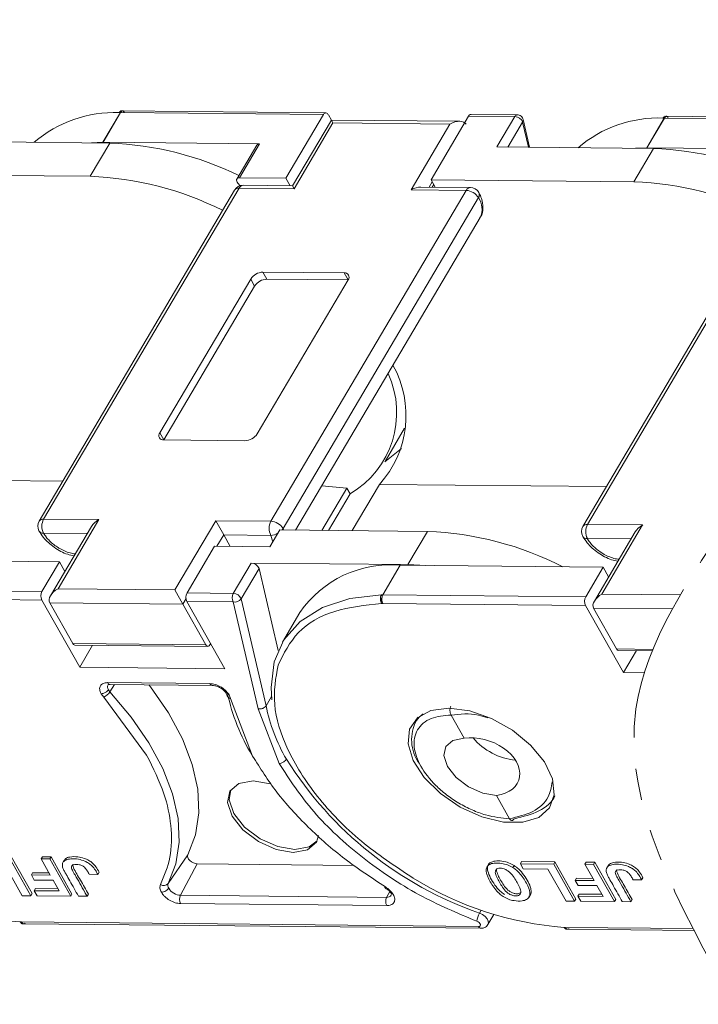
# Model space of a CAD drawing. Header units: millimetres. Extents: x 2978 to 3606, y -417 to 23.
# Tile 24 of 28: x 3385 to 3419, y -95 to -46. Entities that reach past the tile are written whole.
import ezdxf

# ---------------------------------------------------------------- set-up
doc = ezdxf.new("R2010")
doc.units = ezdxf.units.MM
doc.linetypes.add('PHANTOM2', pattern=[31.75, 15.875, -3.175, 3.175, -3.175, 3.175, -3.175])

msp = doc.modelspace()

# ---------------------------------------------------------------- linework, layer by layer
at = {"color": 7, "linetype": 'Continuous', "lineweight": 15}
for p, q in [((3389.43, -51.828), (3390.311, -50.336)), ((3389.439, -51.828), (3390.32, -50.336)), ((3390.307, -50.336), (3390.247, -50.336)), ((3390.371, -50.273), (3390.32, -50.336)), ((3390.32, -50.336), (3400.522, -50.438)), ((3400.647, -50.35), (3390.337, -50.248)), ((3400.522, -50.438), (3398.634, -53.634)), ((3400.77, -50.44), (3400.921, -50.709)), ((3410.274, -50.446), (3407.947, -50.423)), ((3400.921, -50.708), (3398.969, -54.012)), ((3399.052, -54.159), (3401.004, -50.855)), ((3407.377, -50.772), (3400.921, -50.708)), ((3401.004, -50.855), (3400.921, -50.708)), ((3401.004, -50.855), (3406.883, -50.914)), ((3406.883, -50.914), (3404.931, -54.218)), ((3405.934, -53.706), (3407.822, -50.51)), ((3407.822, -50.51), (3410.15, -50.533)), ((3410.15, -50.533), (3409.248, -52.06)), ((3409.802, -52.065), (3410.543, -50.811)), ((3410.543, -50.811), (3410.838, -52.076)), ((3410.892, -52.076), (3410.566, -50.68)), ((3416.78, -52.1), (3417.662, -50.608)), ((3416.79, -52.1), (3417.671, -50.608)), ((3417.657, -50.608), (3417.597, -50.608)), ((3417.721, -50.545), (3417.671, -50.608)), ((3417.671, -50.608), (3423.866, -50.67)), ((3423.822, -50.581), (3417.687, -50.52)), ((3381.897, -51.788), (3389.776, -51.866)), ((3389.776, -51.866), (3388.79, -53.536)), ((3388.862, -51.857), (3389.43, -51.828)), ((3389.439, -51.828), (3397.314, -51.906)), ((3396.307, -53.61), (3397.314, -51.906)), ((3397.174, -51.967), (3396.167, -53.672)), ((3409.248, -52.06), (3417.127, -52.138)), ((3417.127, -52.138), (3416.14, -53.808)), ((3416.212, -52.129), (3416.78, -52.1)), ((3416.79, -52.1), (3424.664, -52.178)), ((3388.79, -53.536), (3378.583, -53.434)), ((3396.335, -54.008), (3396.224, -53.883)), ((3398.634, -53.634), (3396.307, -53.61)), ((3398.847, -54.011), (3398.634, -53.634)), ((3405.833, -54.08), (3405.993, -53.81)), ((3405.934, -53.706), (3406.147, -54.083)), ((3416.14, -53.808), (3405.934, -53.706)), ((3396.047, -54.233), (3386.222, -70.862)), ((3386.452, -70.761), (3396.277, -54.132)), ((3396.277, -54.132), (3399.052, -54.159)), ((3398.969, -54.012), (3396.482, -53.987)), ((3407.707, -54.245), (3397.882, -70.874)), ((3399.052, -54.159), (3398.969, -54.012)), ((3404.931, -54.218), (3407.707, -54.245)), ((3407.912, -54.101), (3405.425, -54.076)), ((3405.996, -54.082), (3406.073, -53.952)), ((3413.802, -71.033), (3423.627, -54.404)), ((3408.315, -54.605), (3398.491, -71.234)), ((3423.397, -54.505), (3413.572, -71.134)), ((3399.123, -71.316), (3408.405, -55.606)), ((3401.562, -58.391), (3397.479, -58.351)), ((3397.479, -58.351), (3397.68, -58.706)), ((3401.562, -58.391), (3401.762, -58.747)), ((3396.864, -58.698), (3392.295, -66.431)), ((3397.064, -59.054), (3396.864, -58.698)), ((3397.194, -66.479), (3401.762, -58.747)), ((3401.762, -58.747), (3397.68, -58.706)), ((3397.064, -59.054), (3392.496, -66.786)), ((3403.62, -67.869), (3404.606, -66.199)), ((3392.295, -66.431), (3392.496, -66.786)), ((3392.496, -66.786), (3396.578, -66.827)), ((3404.45, -67.21), (3403.609, -67.887)), ((3375.985, -68.749), (3387.403, -68.862)), ((3400.436, -69.093), (3401.7, -69.204)), ((3400.445, -71.329), (3401.7, -69.204)), ((3401.7, -69.204), (3401.862, -69.489)), ((3403.335, -69.021), (3401.963, -71.344)), ((3403.335, -69.021), (3414.754, -69.134)), ((3401.862, -69.489), (3400.773, -71.332)), ((3389.228, -70.788), (3386.452, -70.761)), ((3388.851, -71.138), (3386.798, -74.613)), ((3387.174, -74.264), (3389.228, -70.788)), ((3395.106, -70.847), (3393.053, -74.322)), ((3397.882, -70.874), (3395.106, -70.847)), ((3395.507, -71.558), (3395.106, -70.847)), ((3398.491, -71.234), (3398.531, -71.31)), ((3416.578, -71.06), (3413.802, -71.033)), ((3414.525, -74.536), (3416.578, -71.06)), ((3386.445, -71.468), (3388.643, -71.49)), ((3395.167, -72.133), (3395.507, -71.558)), ((3395.836, -72.14), (3395.507, -71.558)), ((3395.507, -71.558), (3397.875, -71.582)), ((3397.831, -72.16), (3398.335, -71.308)), ((3397.875, -71.582), (3397.984, -71.901)), ((3398.335, -71.308), (3405.758, -71.382)), ((3405.758, -71.382), (3404.771, -73.051)), ((3413.795, -71.74), (3415.994, -71.762)), ((3416.202, -71.41), (3414.148, -74.885)), ((3393.663, -74.476), (3395.048, -72.132)), ((3395.048, -72.132), (3397.831, -72.16)), ((3387.244, -72.912), (3377.042, -72.81)), ((3387.244, -72.912), (3386.363, -74.403)), ((3387.244, -72.912), (3387.517, -73.396)), ((3396.892, -72.973), (3395.99, -74.499)), ((3404.771, -73.051), (3396.892, -72.973)), ((3403.507, -74.574), (3404.388, -73.082)), ((3414.595, -73.184), (3404.393, -73.082)), ((3404.771, -73.051), (3405.675, -73.095)), ((3414.595, -73.184), (3413.713, -74.675)), ((3414.595, -73.184), (3414.868, -73.668)), ((3396.383, -74.777), (3397.285, -73.25)), ((3397.285, -73.25), (3398.247, -77.368)), ((3386.363, -74.403), (3376.154, -74.302)), ((3393.053, -74.322), (3387.174, -74.264)), ((3393.454, -75.033), (3393.053, -74.322)), ((3395.99, -74.499), (3393.663, -74.476)), ((3403.436, -74.578), (3403.505, -74.574)), ((3413.713, -74.675), (3403.505, -74.574)), ((3418.473, -74.575), (3414.525, -74.536)), ((3386.359, -74.832), (3376.152, -74.731)), ((3388.264, -78.209), (3386.359, -74.832)), ((3386.759, -74.967), (3393.454, -75.033)), ((3387.918, -77.021), (3386.759, -74.967)), ((3393.454, -75.033), (3393.614, -74.763)), ((3393.454, -75.033), (3394.613, -77.088)), ((3393.659, -74.905), (3395.564, -78.282)), ((3395.986, -74.928), (3393.659, -74.905)), ((3397.239, -80.293), (3395.986, -74.928)), ((3397.637, -80.146), (3396.383, -74.777)), ((3403.503, -75.002), (3403.442, -75.002)), ((3413.709, -75.104), (3403.503, -75.002)), ((3415.614, -78.481), (3413.709, -75.104)), ((3399.341, -75.461), (3398.459, -76.955)), ((3414.11, -75.239), (3418.075, -75.278)), ((3415.269, -77.293), (3414.11, -75.239)), ((3394.613, -77.088), (3387.918, -77.021)), ((3388.019, -77.095), (3394.714, -77.162)), ((3388.916, -77.104), (3388.264, -78.209)), ((3417.091, -77.311), (3415.269, -77.293)), ((3415.37, -77.367), (3417.061, -77.384)), ((3416.267, -77.376), (3415.614, -78.481)), ((3395.564, -78.282), (3388.264, -78.209)), ((3416.66, -78.491), (3415.614, -78.481)), ((3389.671, -78.983), (3394.813, -79.034)), ((3389.689, -79.091), (3389.692, -79.086)), ((3390.022, -79.075), (3389.788, -79.447)), ((3389.794, -79.073), (3394.936, -79.124)), ((3389.47, -79.713), (3389.342, -79.54)), ((3395.779, -79.604), (3395.845, -79.776)), ((3391.631, -82.624), (3389.47, -79.713)), ((3395.845, -79.776), (3396.962, -82.677)), ((3397.637, -80.146), (3397.911, -79.683)), ((3398.289, -83.046), (3397.239, -80.293)), ((3407.605, -81.781), (3406.946, -80.612)), ((3405.282, -80.723), (3405.126, -80.987)), ((3409.885, -85.823), (3409.226, -84.655)), ((3384.463, -88.079), (3385.372, -89.691)), ((3385.806, -89.695), (3384.753, -87.827)), ((3384.816, -87.72), (3385.869, -89.588)), ((3386.325, -87.842), (3386.388, -87.736)), ((3386.759, -87.847), (3386.325, -87.842)), ((3386.325, -87.842), (3386.786, -88.659)), ((3386.388, -87.736), (3386.822, -87.74)), ((3386.759, -87.847), (3386.822, -87.74)), ((3387.813, -89.715), (3386.759, -87.847)), ((3386.822, -87.74), (3387.876, -89.608)), ((3387.485, -87.914), (3387.422, -88.02)), ((3392.714, -89.081), (3393.699, -87.634)), ((3410.488, -87.975), (3410.426, -88.082)), ((3410.426, -88.082), (3410.57, -88.339)), ((3412.103, -88.099), (3410.426, -88.082)), ((3410.488, -87.975), (3412.166, -87.992)), ((3412.103, -88.099), (3412.166, -87.992)), ((3412.166, -87.992), (3413.22, -89.86)), ((3413.676, -88.114), (3413.739, -88.008)), ((3413.739, -88.008), (3414.173, -88.012)), ((3414.11, -88.119), (3414.173, -88.012)), ((3414.173, -88.012), (3415.227, -89.88)), ((3385.897, -88.543), (3385.834, -88.649)), ((3385.897, -88.543), (3386.725, -88.551)), ((3389.176, -88.622), (3389.239, -88.515)), ((3394.18, -88.09), (3393.337, -89.672)), ((3402.075, -88.168), (3394.18, -88.09)), ((3410.112, -88.176), (3410.049, -88.282)), ((3410.57, -88.339), (3411.814, -88.351)), ((3411.814, -88.351), (3412.723, -89.963)), ((3413.157, -89.967), (3412.103, -88.099)), ((3414.11, -88.119), (3413.676, -88.114)), ((3413.676, -88.114), (3414.136, -88.931)), ((3415.164, -89.987), (3414.11, -88.119)), ((3414.835, -88.186), (3414.772, -88.292)), ((3385.979, -88.906), (3385.834, -88.649)), ((3386.786, -88.659), (3385.834, -88.649)), ((3386.93, -88.915), (3385.979, -88.906)), ((3387.234, -89.454), (3386.93, -88.915)), ((3388.742, -88.617), (3389.176, -88.622)), ((3413.247, -88.815), (3413.184, -88.921)), ((3413.329, -89.178), (3413.184, -88.921)), ((3414.136, -88.931), (3413.184, -88.921)), ((3413.247, -88.815), (3414.075, -88.823)), ((3416.093, -88.889), (3416.527, -88.893)), ((3416.527, -88.893), (3416.59, -88.787)), ((3385.975, -89.441), (3386.038, -89.335)), ((3386.12, -89.698), (3385.975, -89.441)), ((3385.975, -89.441), (3387.234, -89.454)), ((3386.038, -89.335), (3387.173, -89.346)), ((3403.703, -89.775), (3403.858, -89.483)), ((3414.281, -89.187), (3413.329, -89.178)), ((3414.585, -89.726), (3414.281, -89.187)), ((3385.372, -89.691), (3385.806, -89.695)), ((3385.806, -89.695), (3385.869, -89.588)), ((3386.12, -89.698), (3387.813, -89.715)), ((3387.813, -89.715), (3387.876, -89.608)), ((3388.203, -89.719), (3388.637, -89.723)), ((3388.637, -89.723), (3388.7, -89.616)), ((3403.703, -89.775), (3393.337, -89.672)), ((3410.867, -89.759), (3410.93, -89.653)), ((3412.723, -89.963), (3413.157, -89.967)), ((3413.157, -89.967), (3413.22, -89.86)), ((3413.326, -89.713), (3413.389, -89.607)), ((3413.471, -89.97), (3413.326, -89.713)), ((3413.326, -89.713), (3414.585, -89.726)), ((3413.389, -89.607), (3414.524, -89.618)), ((3413.471, -89.97), (3415.164, -89.987)), ((3415.164, -89.987), (3415.227, -89.88)), ((3415.554, -89.991), (3415.988, -89.995)), ((3415.988, -89.995), (3416.051, -89.888)), ((3403.705, -90.192), (3393.339, -90.089)), ((3408.46, -90.42), (3408.372, -90.57)), ((3385.337, -91.012), (3385.276, -91.011)), ((3408.317, -91.241), (3385.337, -91.012)), ((3408.795, -91.141), (3409.097, -90.631)), ((3385.46, -91.102), (3408.44, -91.331)), ((3408.816, -91.084), (3408.795, -91.141)), ((3412.687, -91.284), (3412.627, -91.283)), ((3419.114, -91.348), (3412.687, -91.284)), ((3412.81, -91.374), (3419.16, -91.437))]:
    msp.add_line(p, q, dxfattribs=at)
at = {"color": 7, "linetype": 'Continuous', "lineweight": 15, "flags": 128}
for points in [[(3396.307, -53.61), (3396.253, -53.616), (3396.209, -53.632), (3396.176, -53.659), (3396.157, -53.694), (3396.153, -53.737), (3396.163, -53.785), (3396.187, -53.834), (3396.224, -53.883)], [(3398.491, -71.234), (3398.442, -71.303), (3398.437, -71.309)], [(3397.929, -79.847), (3397.886, -79.222), (3398.043, -77.944), (3398.538, -76.827), (3399.355, -75.905), (3400.47, -75.21), (3401.844, -74.763), (3403.436, -74.578)], [(3394.613, -77.088), (3394.649, -77.134), (3394.691, -77.159), (3394.736, -77.159), (3394.779, -77.136), (3394.816, -77.091), (3394.844, -77.029), (3394.848, -77.013)], [(3393.699, -87.634), (3394.088, -86.635), (3394.256, -85.532), (3394.201, -84.345), (3393.924, -83.095), (3393.429, -81.805), (3392.726, -80.497), (3391.828, -79.195), (3391.748, -79.092)], [(3392.714, -89.081), (3393.099, -88.09), (3393.266, -86.996), (3393.212, -85.819), (3392.937, -84.58), (3392.446, -83.3), (3391.749, -82.002), (3390.858, -80.711), (3389.788, -79.447)], [(3406.833, -80.267), (3407.879, -80.404), (3408.978, -80.786), (3410.029, -81.377), (3410.942, -82.125), (3411.633, -82.964), (3412.043, -83.82), (3412.133, -84.615), (3411.897, -85.281), (3411.356, -85.756), (3410.557, -86), (3409.571, -85.99), (3408.487, -85.728), (3407.399, -85.236), (3406.406, -84.559), (3405.595, -83.756), (3405.039, -82.899), (3404.786, -82.064), (3404.859, -81.325), (3405.252, -80.748), (3405.93, -80.385), (3406.833, -80.267)], [(3405.196, -80.88), (3405.342, -80.711), (3405.543, -80.546)], [(3409.226, -84.655), (3408.533, -84.539), (3407.822, -84.222), (3407.201, -83.753), (3406.766, -83.201), (3406.581, -82.653), (3406.676, -82.19), (3407.035, -81.884), (3407.605, -81.781)], [(3399.008, -87.513), (3398.142, -87.368), (3397.253, -86.972), (3396.477, -86.385), (3395.933, -85.696), (3395.702, -85.01), (3395.82, -84.432), (3396.27, -84.049), (3396.982, -83.92), (3397.848, -84.065), (3397.892, -84.079)], [(3395.866, -84.363), (3395.786, -84.868), (3396.017, -85.554), (3396.561, -86.243), (3397.337, -86.83), (3398.226, -87.226), (3399.092, -87.371)], [(3400.283, -86.67), (3400.17, -87.001), (3399.72, -87.384), (3399.008, -87.513)], [(3399.092, -87.371), (3399.804, -87.242), (3400.208, -86.928)], [(3393.699, -87.634), (3393.684, -87.697), (3393.697, -87.771), (3393.739, -87.849), (3393.804, -87.924), (3393.889, -87.991), (3393.985, -88.044), (3394.085, -88.077), (3394.18, -88.09)], [(3403.638, -89.245), (3403.623, -89.269), (3403.612, -89.284), (3403.606, -89.291), (3403.606, -89.29)], [(3408.24, -90.974), (3408.299, -91.002), (3408.352, -91.042), (3408.391, -91.087), (3408.414, -91.134), (3408.417, -91.177), (3408.4, -91.211), (3408.366, -91.233), (3408.317, -91.241)], [(3408.372, -90.57), (3408.52, -90.642), (3408.652, -90.741), (3408.752, -90.856), (3408.809, -90.974), (3408.817, -91.082), (3408.816, -91.084)]]:
    msp.add_lwpolyline(points, dxfattribs=at)
at = {"color": 7, "linetype": 'Continuous', "lineweight": 15}
for centre, radius, start, end in [((3390.022, -56.537), 6.206, 87.9259, 130.6419), ((3390.495, -50.463), 0.227, 123.1147, 145.9077), ((3390.318, -50.611), 0.275, 89.421, 91.3561), ((3390.442, -50.365), 0.116, 94.8058, 127.5882), ((3400.645, -50.486), 0.132, 20.2136, 158.6309), ((3407.96, -50.575), 0.152, 95.1205, 155.0452), ((3410.288, -50.598), 0.152, 95.1671, 155.0411), ((3410.136, -50.97), 0.437, 21.3105, 88.2063), ((3410.396, -50.717), 0.174, 327.2978, 12.3072), ((3417.373, -56.809), 6.206, 87.9259, 130.6419), ((3417.846, -50.735), 0.227, 123.1147, 145.9077), ((3417.668, -50.883), 0.275, 89.421, 91.3561), ((3417.792, -50.637), 0.116, 94.8058, 127.5882), ((3389.436, -52.102), 0.275, 89.421, 91.3561), ((3389.173, -68.015), 16.16, 63.9461, 87.8596), ((3397.295, -52.053), 0.148, 82.8443, 144.7005), ((3416.787, -52.374), 0.275, 89.421, 91.3561), ((3416.523, -68.287), 16.16, 63.9461, 87.8596), ((3388.164, -69.798), 16.274, 63.4094, 87.7969), ((3415.515, -70.07), 16.274, 63.4094, 87.7969), ((3396.477, -54.487), 0.5, 89.4303, 149.4249), ((3396.249, -54.382), 0.251, 83.81, 143.7347), ((3396.505, -54.238), 0.251, 95.1205, 155.0452), ((3407.935, -54.351), 0.251, 95.1205, 155.0452), ((3407.664, -55.012), 0.768, 32.0331, 86.8221), ((3407.907, -54.601), 0.5, 29.4276, 89.4303), ((3408.113, -54.456), 0.251, 323.8023, 23.7328), ((3407.515, -55.181), 0.986, 334.4409, 35.7264), ((3397.507, -59.119), 0.769, 92.0373, 146.8179), ((3401.594, -58.607), 0.218, 320.211, 98.6442), ((3397.707, -59.474), 0.769, 92.0373, 146.8179), ((3399.519, -65.55), 5.158, 317.7133, 29.2632), ((3399.509, -65.421), 4.699, 300.0432, 24.8613), ((3392.463, -66.57), 0.218, 140.211, 278.6442), ((3396.55, -66.059), 0.769, 272.0373, 326.8179), ((3386.425, -71.011), 0.251, 83.81, 143.7347), ((3387.13, -71.121), 0.768, 152.0331, 206.8221), ((3386.652, -71.116), 0.5, 149.4249, 209.4276), ((3398.561, -71.235), 0.768, 152.0331, 206.8221), ((3397.839, -71.642), 0.768, 32.0331, 86.8221), ((3414.003, -71.388), 0.5, 149.4249, 209.4276), ((3413.775, -71.283), 0.251, 83.81, 143.7347), ((3414.481, -71.393), 0.768, 152.0331, 206.8221), ((3386.417, -71.23), 0.24, 213.4737, 276.6896), ((3397.854, -70.849), 0.733, 271.5901, 301.3961), ((3405.123, -87.7), 16.331, 62.8879, 87.7746), ((3413.767, -71.502), 0.24, 213.4737, 276.6896), ((3396.879, -73.409), 0.437, 21.3105, 88.2063), ((3403.894, -78.579), 5.518, 84.9102, 145.6013), ((3386.774, -74.622), 0.466, 152.0331, 206.8221), ((3394.074, -74.694), 0.466, 152.0331, 206.8221), ((3396.402, -74.718), 0.466, 152.0331, 206.8221), ((3395.977, -74.935), 0.437, 21.3105, 88.2063), ((3403.926, -74.791), 0.473, 164.9284, 206.5629), ((3414.125, -74.894), 0.466, 152.0331, 206.8221), ((3396.073, -74.557), 0.38, 256.8367, 324.7558), ((3388.03, -76.974), 0.122, 202.656, 264.887), ((3415.381, -77.246), 0.122, 202.656, 264.887), ((3389.895, -79.201), 0.234, 152.1267, 216.8181), ((3389.806, -78.927), 0.146, 202.383, 265.1601), ((3394.949, -78.978), 0.147, 202.4741, 264.2457), ((3389.212, -79.081), 0.682, 292.221, 327.543), ((3390.202, -79.057), 0.57, 209.8948, 223.2837), ((3395.883, -79.558), 0.221, 203.0502, 259.9946), ((3405.862, -77.298), 10.407, 192.2476, 210.969), ((3406.333, -78.37), 8.876, 191.5427, 210.202), ((3407.017, -81.842), 2.059, 152.1644, 215.3955), ((3410.49, -79.689), 3.202, 220.2871, 264.4174), ((3414.561, -72.84), 18.78, 212.1561, 250.7561), ((3386.568, -74.163), 16.898, 238.2774, 265.6137), ((3413.919, -74.435), 16.898, 238.2774, 265.6137), ((3392.494, -88.894), 0.289, 235.8263, 319.7248), ((3392.947, -89.176), 0.251, 157.6361, 214.6524), ((3393.378, -88.92), 0.753, 212.033, 266.8221), ((3393.758, -89.878), 0.469, 153.8942, 206.6934), ((3404.124, -89.981), 0.469, 153.8942, 206.6934), ((3403.732, -89.539), 0.238, 262.8197, 327.5993), ((3385.475, -90.953), 0.15, 203.2684, 264.289), ((3409.226, -91.071), 0.99, 149.619, 174.3706), ((3408.456, -91.179), 0.152, 203.8077, 263.7242), ((3412.825, -91.225), 0.15, 203.2684, 264.289)]:
    msp.add_arc(centre, radius, start, end, dxfattribs=at)
for centre, major_axis, ratio, start_param, end_param in [((3407.083, -51.269), (-0.616, -0.347), 0.577382, 3.141593, 4.712389), ((3405.131, -54.573), (-0.616, -0.347), 0.577382, 3.927072, 4.712389), ((3389.428, -71.144), (-0.616, -0.347), 0.577382, 4.712389, 5.497706), ((3416.779, -71.416), (-0.616, -0.347), 0.577382, 4.712389, 5.497706), ((3387.375, -74.619), (-0.616, -0.347), 0.577382, 4.712389, 6.283185), ((3414.726, -74.891), (-0.616, -0.347), 0.577382, 4.712389, 6.283185), ((3408.415, -83.218), (1.936, -0.657), 0.673766, 5.357573, 8.499166)]:
    msp.add_ellipse(centre, major_axis=major_axis, ratio=ratio, start_param=start_param, end_param=end_param, dxfattribs=at)
at = {"color": 3, "linetype": 'PHANTOM2', "lineweight": 9, "ltscale": 0.5}
msp.add_spline([(3421.188, -45.665), (3426.136, -60.51), (3416.239, -80.305), (3421.188, -95.15)], degree=3, dxfattribs=at)
at = {"color": 7, "linetype": 'Continuous', "lineweight": 15}
for points, knots in [([(3390.247, -50.336), (3390.265, -50.312), (3390.301, -50.264), (3390.358, -50.241), (3390.388, -50.254), (3390.396, -50.257)], [0, 0, 0, 0, 0.430361, 0.860723, 1, 1, 1, 1]), ([(3390.371, -50.273), (3390.382, -50.264), (3390.402, -50.249), (3390.433, -50.247), (3390.461, -50.258), (3390.487, -50.29), (3390.498, -50.322), (3390.503, -50.338)], [0, 0, 0, 0, 0.201, 0.349357, 0.590688, 0.80114, 1, 1, 1, 1]), ([(3410.563, -50.68), (3410.556, -50.653), (3410.539, -50.59), (3410.469, -50.511), (3410.375, -50.456), (3410.307, -50.45), (3410.274, -50.447)], [0, 0, 0, 0, 0.205745, 0.490027, 0.759199, 1, 1, 1, 1]), ([(3417.597, -50.608), (3417.616, -50.584), (3417.652, -50.536), (3417.708, -50.513), (3417.739, -50.526), (3417.746, -50.529)], [0, 0, 0, 0, 0.4303613, 0.8607227, 1, 1, 1, 1]), ([(3417.721, -50.545), (3417.733, -50.536), (3417.752, -50.521), (3417.783, -50.519), (3417.812, -50.53), (3417.837, -50.562), (3417.848, -50.594), (3417.853, -50.61)], [0, 0, 0, 0, 0.201, 0.349357, 0.590688, 0.80114, 1, 1, 1, 1]), ([(3408.395, -55.603), (3408.406, -55.591), (3408.521, -55.462), (3408.567, -55.11), (3408.515, -54.699), (3408.392, -54.454), (3408.343, -54.355)], [0, 0, 0, 0, 0.037812, 0.403415, 0.761152, 1, 1, 1, 1]), ([(3386.217, -71.362), (3386.287, -71.472), (3386.481, -71.773), (3386.97, -72.197), (3387.533, -72.523), (3387.875, -72.587), (3387.983, -72.607)], [0, 0, 0, 0, 0.1878551, 0.5172506, 0.8477791, 1, 1, 1, 1]), ([(3388.041, -72.51), (3387.954, -72.5), (3387.779, -72.48), (3387.498, -72.37), (3387.316, -72.278), (3387.225, -72.224), (3387.213, -72.216), (3387.04, -72.112), (3386.805, -71.929), (3386.628, -71.731), (3386.551, -71.632), (3386.503, -71.565), (3386.465, -71.502), (3386.445, -71.468)], [0, 0, 0, 0, 0.143531, 0.290073, 0.436873, 0.437509, 0.442594, 0.456793, 0.729045, 0.864377, 0.871149, 0.931871, 1, 1, 1, 1]), ([(3413.567, -71.634), (3413.638, -71.744), (3413.832, -72.045), (3414.321, -72.469), (3414.884, -72.795), (3415.226, -72.859), (3415.334, -72.879)], [0, 0, 0, 0, 0.187855, 0.517251, 0.847779, 1, 1, 1, 1]), ([(3415.391, -72.782), (3415.305, -72.772), (3415.13, -72.752), (3414.849, -72.642), (3414.667, -72.55), (3414.576, -72.495), (3414.564, -72.488), (3414.39, -72.384), (3414.156, -72.201), (3413.978, -72.003), (3413.902, -71.904), (3413.853, -71.837), (3413.815, -71.774), (3413.795, -71.74)], [0, 0, 0, 0, 0.143531, 0.290073, 0.436873, 0.437509, 0.442594, 0.456793, 0.729045, 0.864377, 0.871149, 0.931871, 1, 1, 1, 1]), ([(3403.469, -74.668), (3403.462, -74.691), (3403.449, -74.731), (3403.436, -74.803), (3403.429, -74.875), (3403.43, -74.947), (3403.438, -74.984), (3403.442, -75.002)], [0, 0, 0, 0, 0.200957, 0.349358, 0.590717, 0.801155, 1, 1, 1, 1]), ([(3403.505, -74.574), (3403.497, -74.586), (3403.48, -74.614), (3403.473, -74.648), (3403.469, -74.668)], [0, 0, 0, 0, 0.417545, 1, 1, 1, 1]), ([(3403.442, -75.002), (3402.625, -75.092), (3400.956, -75.277), (3399.105, -76.359), (3398.527, -77.525), (3398.238, -78.108)], [0, 0, 0, 0, 0.324045, 0.662023, 1, 1, 1, 1]), ([(3398.238, -78.108), (3398.124, -78.749), (3397.896, -80.031), (3398.612, -82.341), (3400.103, -84.715), (3402.299, -86.999), (3404.135, -88.214), (3405.034, -88.808)], [0, 0, 0, 0, 0.196619, 0.393237, 0.598309, 0.803381, 1, 1, 1, 1]), ([(3389.342, -79.54), (3389.31, -79.466), (3389.246, -79.318), (3389.291, -79.133), (3389.431, -79.005), (3389.591, -78.99), (3389.671, -78.983)], [0, 0, 0, 0, 0.250177, 0.500521, 0.750628, 1, 1, 1, 1]), ([(3389.694, -79.087), (3389.693, -79.088), (3389.69, -79.09), (3389.726, -79.074), (3389.768, -79.073), (3389.794, -79.073)], [0, 0, 0, 0, 0.206366, 0.51494, 1, 1, 1, 1]), ([(3394.813, -79.034), (3394.902, -79.043), (3395.077, -79.061), (3395.321, -79.171), (3395.502, -79.292), (3395.66, -79.429), (3395.734, -79.538), (3395.779, -79.604)], [0, 0, 0, 0, 0.2494712, 0.4859232, 0.6313242, 0.7763613, 1, 1, 1, 1]), ([(3394.933, -79.124), (3394.973, -79.126), (3395.051, -79.132), (3395.176, -79.167), (3395.3, -79.221), (3395.415, -79.291), (3395.516, -79.374), (3395.596, -79.464), (3395.655, -79.557), (3395.671, -79.615), (3395.679, -79.645)], [0, 0, 0, 0, 0.127289, 0.253904, 0.379855, 0.505152, 0.629805, 0.753823, 0.877218, 1, 1, 1, 1]), ([(3389.342, -79.54), (3389.378, -79.537), (3389.453, -79.53), (3389.566, -79.477), (3389.656, -79.41), (3389.691, -79.363), (3389.708, -79.341)], [0, 0, 0, 0, 0.270897, 0.562244, 0.789076, 1, 1, 1, 1]), ([(3397.637, -80.146), (3397.621, -80.168), (3397.588, -80.214), (3397.514, -80.26), (3397.441, -80.288), (3397.376, -80.302), (3397.306, -80.306), (3397.262, -80.298), (3397.239, -80.293)], [0, 0, 0, 0, 0.197231, 0.429158, 0.558746, 0.697086, 0.844173, 1, 1, 1, 1]), ([(3409.885, -85.823), (3409.488, -85.785), (3408.877, -85.725), (3407.996, -85.392), (3407.327, -85.05), (3406.704, -84.628), (3406.003, -84.019), (3405.353, -83.187), (3405.067, -82.36), (3405.085, -81.757), (3405.237, -81.344), (3405.525, -81.011), (3406.038, -80.692), (3406.588, -80.644), (3406.946, -80.612)], [0, 0, 0, 0, 0.120094, 0.184653, 0.250509, 0.316292, 0.380636, 0.5, 0.619364, 0.683708, 0.749491, 0.815347, 0.879906, 1, 1, 1, 1]), ([(3406.946, -80.612), (3406.933, -80.587), (3406.912, -80.545), (3406.894, -80.469), (3406.887, -80.404), (3406.887, -80.337), (3406.895, -80.273), (3406.908, -80.22), (3406.92, -80.193), (3406.924, -80.183)], [0, 0, 0, 0, 0.2040494, 0.3406263, 0.4994735, 0.615725, 0.7598398, 0.920238, 1, 1, 1, 1]), ([(3406.946, -80.612), (3407.399, -80.563), (3408.005, -80.498), (3408.631, -80.701), (3408.789, -80.752)], [0, 0, 0, 0, 0.747581, 1, 1, 1, 1]), ([(3392.332, -89.133), (3392.517, -88.689), (3392.892, -87.788), (3392.908, -86.222), (3392.557, -84.487), (3391.956, -83.277), (3391.631, -82.624)], [0, 0, 0, 0, 0.244254, 0.496621, 0.728157, 1, 1, 1, 1]), ([(3396.962, -82.677), (3397.343, -83.285), (3398.107, -84.503), (3399.71, -86.253), (3401.551, -87.877), (3402.946, -88.791), (3403.638, -89.245)], [0, 0, 0, 0, 0.252852, 0.506156, 0.754853, 1, 1, 1, 1]), ([(3398.289, -83.046), (3398.326, -83.042), (3398.404, -83.035), (3398.521, -82.978), (3398.612, -82.907), (3398.646, -82.859), (3398.662, -82.835)], [0, 0, 0, 0, 0.2702587, 0.562427, 0.7897353, 1, 1, 1, 1]), ([(3408.24, -90.974), (3407.258, -90.562), (3405.239, -89.717), (3402.403, -87.799), (3399.913, -85.522), (3398.828, -83.867), (3398.289, -83.046)], [0, 0, 0, 0, 0.237855, 0.488911, 0.746343, 1, 1, 1, 1]), ([(3412.02, -83.975), (3411.981, -84.235), (3411.891, -84.834), (3411.122, -85.532), (3410.294, -85.727), (3409.885, -85.823)], [0, 0, 0, 0, 0.279487, 0.643591, 1, 1, 1, 1]), ([(3412.166, -84.665), (3412.165, -84.668), (3412.032, -84.994), (3411.42, -85.508), (3410.563, -85.717), (3410.135, -85.822)], [0, 0, 0, 0, 0.004958, 0.502783, 1, 1, 1, 1]), ([(3410.107, -85.826), (3410.1, -85.838), (3410.083, -85.869), (3410.051, -85.9), (3410.015, -85.915), (3409.975, -85.913), (3409.929, -85.889), (3409.9, -85.845), (3409.885, -85.823)], [0, 0, 0, 0, 0.117799, 0.292406, 0.452272, 0.572429, 0.783057, 1, 1, 1, 1]), ([(3389.176, -88.622), (3389.138, -88.55), (3389.06, -88.405), (3388.908, -88.208), (3388.715, -88.051), (3388.481, -87.933), (3388.166, -87.84), (3387.836, -87.827), (3387.573, -87.88), (3387.43, -87.983), (3387.378, -88.124), (3387.41, -88.289), (3387.491, -88.46), (3387.615, -88.673), (3387.849, -89.093), (3388.056, -89.459), (3388.203, -89.719)], [0, 0, 0, 0, 0.060966, 0.122555, 0.166943, 0.211374, 0.27887, 0.373201, 0.446631, 0.499185, 0.54401, 0.599254, 0.643956, 0.689261, 0.779896, 1, 1, 1, 1]), ([(3387.492, -87.918), (3387.513, -87.886), (3387.57, -87.802), (3387.802, -87.729), (3388.122, -87.72), (3388.46, -87.796), (3388.716, -87.907), (3388.924, -88.056), (3389.104, -88.264), (3389.19, -88.422), (3389.239, -88.515)], [0, 0, 0, 0, 0.078606, 0.206939, 0.406175, 0.546878, 0.649142, 0.736313, 0.84596, 1, 1, 1, 1]), ([(3410.049, -88.282), (3409.959, -88.233), (3409.778, -88.133), (3409.442, -88.049), (3409.128, -88.039), (3408.861, -88.11), (3408.722, -88.252), (3408.699, -88.434), (3408.738, -88.613), (3408.817, -88.817), (3408.946, -89.06), (3409.125, -89.331), (3409.33, -89.567), (3409.496, -89.686), (3409.562, -89.732)], [0, 0, 0, 0, 0.077726, 0.155352, 0.276594, 0.36227, 0.448522, 0.525591, 0.586453, 0.64883, 0.745829, 0.844558, 0.939133, 1, 1, 1, 1]), ([(3409.625, -89.625), (3409.551, -89.572), (3409.357, -89.432), (3409.038, -89.029), (3408.803, -88.604), (3408.756, -88.238), (3408.841, -88.069), (3409.032, -87.96), (3409.321, -87.93), (3409.656, -87.969), (3409.934, -88.071), (3410.069, -88.151), (3410.112, -88.176)], [0, 0, 0, 0, 0.068925, 0.181835, 0.429589, 0.512717, 0.596699, 0.671038, 0.773392, 0.880953, 0.962175, 1, 1, 1, 1]), ([(3414.842, -88.19), (3414.864, -88.158), (3414.921, -88.074), (3415.153, -88.001), (3415.472, -87.992), (3415.811, -88.067), (3416.067, -88.179), (3416.274, -88.328), (3416.455, -88.536), (3416.54, -88.694), (3416.59, -88.787)], [0, 0, 0, 0, 0.078606, 0.2069388, 0.4061748, 0.5468783, 0.6491422, 0.7363127, 0.84596, 1, 1, 1, 1]), ([(3388.637, -89.723), (3388.597, -89.651), (3388.393, -89.292), (3388.155, -88.853), (3387.912, -88.45), (3387.855, -88.307), (3387.847, -88.224), (3387.881, -88.165), (3387.965, -88.123), (3388.093, -88.111), (3388.248, -88.124), (3388.348, -88.167), (3388.398, -88.189)], [0, 0, 0, 0, 0.10516, 0.525798, 0.642954, 0.69438, 0.736747, 0.770674, 0.814759, 0.886948, 0.943322, 1, 1, 1, 1]), ([(3387.924, -88.099), (3387.923, -88.101), (3387.91, -88.117), (3387.915, -88.183), (3388.011, -88.449), (3388.332, -88.941), (3388.572, -89.381), (3388.7, -89.616)], [0, 0, 0, 0, 0.003933, 0.049021, 0.135844, 0.537241, 1, 1, 1, 1]), ([(3388.398, -88.189), (3388.42, -88.202), (3388.476, -88.233), (3388.567, -88.32), (3388.653, -88.453), (3388.71, -88.558), (3388.742, -88.617)], [0, 0, 0, 0, 0.120772, 0.299416, 0.603738, 1, 1, 1, 1]), ([(3409.175, -88.437), (3409.171, -88.462), (3409.153, -88.558), (3409.275, -88.848), (3409.461, -89.18), (3409.68, -89.478), (3409.867, -89.609), (3410.017, -89.678), (3410.165, -89.709), (3410.295, -89.699), (3410.389, -89.654), (3410.422, -89.603), (3410.437, -89.578)], [0, 0, 0, 0, 0.049968, 0.193018, 0.475404, 0.617015, 0.680621, 0.743737, 0.81298, 0.874323, 0.941059, 1, 1, 1, 1]), ([(3410.437, -89.578), (3410.443, -89.555), (3410.464, -89.472), (3410.36, -89.193), (3410.177, -88.866), (3409.957, -88.563), (3409.769, -88.419), (3409.618, -88.344), (3409.469, -88.304), (3409.338, -88.304), (3409.227, -88.344), (3409.193, -88.404), (3409.175, -88.437)], [0, 0, 0, 0, 0.047136, 0.170596, 0.457333, 0.600622, 0.668644, 0.736207, 0.798456, 0.860666, 0.924302, 1, 1, 1, 1]), ([(3409.238, -88.33), (3409.234, -88.355), (3409.216, -88.452), (3409.338, -88.742), (3409.524, -89.073), (3409.743, -89.371), (3409.929, -89.502), (3410.08, -89.572), (3410.227, -89.601), (3410.35, -89.596), (3410.401, -89.565), (3410.424, -89.551)], [0, 0, 0, 0, 0.054028, 0.208702, 0.514034, 0.667152, 0.735927, 0.804172, 0.879041, 0.945368, 1, 1, 1, 1]), ([(3409.562, -89.732), (3409.652, -89.781), (3409.831, -89.88), (3410.167, -89.962), (3410.486, -89.97), (3410.757, -89.895), (3410.899, -89.748), (3410.916, -89.559), (3410.872, -89.375), (3410.788, -89.171), (3410.659, -88.933), (3410.48, -88.669), (3410.276, -88.44), (3410.112, -88.326), (3410.049, -88.282)], [0, 0, 0, 0, 0.077118, 0.154064, 0.277592, 0.365915, 0.454804, 0.533143, 0.595307, 0.659002, 0.75277, 0.848192, 0.942337, 1, 1, 1, 1]), ([(3410.112, -88.176), (3410.188, -88.23), (3410.386, -88.372), (3410.705, -88.772), (3410.942, -89.195), (3410.982, -89.551), (3410.934, -89.687), (3410.866, -89.725), (3410.859, -89.729)], [0, 0, 0, 0, 0.117457, 0.305676, 0.706483, 0.844452, 0.983916, 1, 1, 1, 1]), ([(3416.527, -88.893), (3416.488, -88.822), (3416.411, -88.677), (3416.259, -88.48), (3416.065, -88.323), (3415.831, -88.205), (3415.516, -88.112), (3415.186, -88.099), (3414.923, -88.152), (3414.78, -88.255), (3414.728, -88.396), (3414.76, -88.561), (3414.841, -88.732), (3414.966, -88.945), (3415.199, -89.365), (3415.407, -89.731), (3415.554, -89.991)], [0, 0, 0, 0, 0.060966, 0.122555, 0.166943, 0.211374, 0.27887, 0.373201, 0.446631, 0.499185, 0.54401, 0.599254, 0.643956, 0.689261, 0.779896, 1, 1, 1, 1]), ([(3415.988, -89.995), (3415.947, -89.923), (3415.744, -89.564), (3415.506, -89.125), (3415.263, -88.721), (3415.206, -88.579), (3415.197, -88.496), (3415.231, -88.437), (3415.316, -88.395), (3415.444, -88.383), (3415.599, -88.396), (3415.699, -88.439), (3415.748, -88.461)], [0, 0, 0, 0, 0.10516, 0.525798, 0.642954, 0.69438, 0.736747, 0.770674, 0.814759, 0.886948, 0.943322, 1, 1, 1, 1]), ([(3415.274, -88.371), (3415.273, -88.372), (3415.26, -88.389), (3415.266, -88.455), (3415.362, -88.721), (3415.683, -89.213), (3415.922, -89.653), (3416.051, -89.888)], [0, 0, 0, 0, 0.003933, 0.049021, 0.135844, 0.537241, 1, 1, 1, 1]), ([(3415.748, -88.461), (3415.771, -88.474), (3415.826, -88.505), (3415.917, -88.592), (3416.003, -88.724), (3416.061, -88.83), (3416.093, -88.889)], [0, 0, 0, 0, 0.120772, 0.299416, 0.603738, 1, 1, 1, 1]), ([(3392.373, -89.519), (3392.341, -89.446), (3392.275, -89.302), (3392.313, -89.189), (3392.332, -89.133)], [0, 0, 0, 0, 0.502524, 1, 1, 1, 1]), ([(3392.373, -89.519), (3392.409, -89.516), (3392.484, -89.509), (3392.598, -89.456), (3392.687, -89.389), (3392.723, -89.342), (3392.74, -89.319)], [0, 0, 0, 0, 0.2708724, 0.5622222, 0.789066, 1, 1, 1, 1]), ([(3393.339, -90.089), (3393.25, -90.08), (3393.07, -90.061), (3392.78, -89.929), (3392.573, -89.771), (3392.442, -89.629), (3392.396, -89.555), (3392.373, -89.519)], [0, 0, 0, 0, 0.249007, 0.500519, 0.750159, 0.87592, 1, 1, 1, 1]), ([(3403.606, -89.29), (3403.66, -89.325), (3403.765, -89.391), (3403.871, -89.49), (3403.936, -89.573), (3403.943, -89.611), (3403.946, -89.63)], [0, 0, 0, 0, 0.2701415, 0.5236274, 0.7651917, 1, 1, 1, 1]), ([(3404.034, -89.635), (3404.065, -89.705), (3404.114, -89.815), (3404.107, -89.945), (3404.074, -90.034), (3404.012, -90.106), (3403.901, -90.175), (3403.782, -90.185), (3403.705, -90.192)], [0, 0, 0, 0, 0.239443, 0.369505, 0.5, 0.630063, 0.760557, 1, 1, 1, 1]), ([(3385.276, -91.011), (3385.295, -91.03), (3385.333, -91.07), (3385.4, -91.099), (3385.469, -91.106), (3385.509, -91.088), (3385.529, -91.078)], [0, 0, 0, 0, 0.244694, 0.499967, 0.74569, 1, 1, 1, 1]), ([(3385.276, -91.011), (3385.291, -91.035), (3385.315, -91.072), (3385.356, -91.095), (3385.385, -91.102), (3385.404, -91.098), (3385.411, -91.096)], [0, 0, 0, 0, 0.412463, 0.634522, 0.861308, 1, 1, 1, 1]), ([(3385.386, -91.099), (3385.386, -91.099), (3385.385, -91.099), (3385.387, -91.098), (3385.39, -91.098), (3385.393, -91.098), (3385.397, -91.098), (3385.403, -91.099), (3385.42, -91.101), (3385.433, -91.101), (3385.442, -91.102)], [0, 0, 0, 0, 0.119943, 0.250343, 0.304749, 0.354745, 0.403628, 0.455217, 0.579988, 1, 1, 1, 1]), ([(3408.44, -91.331), (3408.48, -91.328), (3408.564, -91.322), (3408.676, -91.272), (3408.768, -91.194), (3408.8, -91.12), (3408.816, -91.083)], [0, 0, 0, 0, 0.233604, 0.481005, 0.738032, 1, 1, 1, 1]), ([(3412.627, -91.283), (3412.645, -91.302), (3412.683, -91.341), (3412.751, -91.371), (3412.82, -91.378), (3412.859, -91.36), (3412.88, -91.35)], [0, 0, 0, 0, 0.244694, 0.499967, 0.74569, 1, 1, 1, 1]), ([(3412.627, -91.283), (3412.642, -91.307), (3412.666, -91.344), (3412.707, -91.367), (3412.736, -91.374), (3412.754, -91.37), (3412.761, -91.368)], [0, 0, 0, 0, 0.412463, 0.634522, 0.861308, 1, 1, 1, 1]), ([(3412.737, -91.371), (3412.736, -91.371), (3412.736, -91.371), (3412.738, -91.37), (3412.741, -91.37), (3412.744, -91.37), (3412.748, -91.37), (3412.754, -91.371), (3412.77, -91.373), (3412.783, -91.373), (3412.793, -91.374)], [0, 0, 0, 0, 0.119943, 0.250343, 0.304749, 0.354745, 0.403628, 0.455217, 0.579988, 1, 1, 1, 1])]:
    msp.add_open_spline(points, degree=3, knots=knots, dxfattribs=at)
for points in [[(3403.442, -75.002), (3403.427, -74.971), (3403.396, -74.909), (3403.382, -74.789), (3403.392, -74.67), (3403.421, -74.609), (3403.436, -74.578)], [(3403.638, -89.245), (3403.722, -89.303), (3403.888, -89.418), (3403.985, -89.563), (3404.034, -89.635)]]:
    msp.add_open_spline(points, degree=3, dxfattribs=at)

doc.saveas('drawing.dxf')
